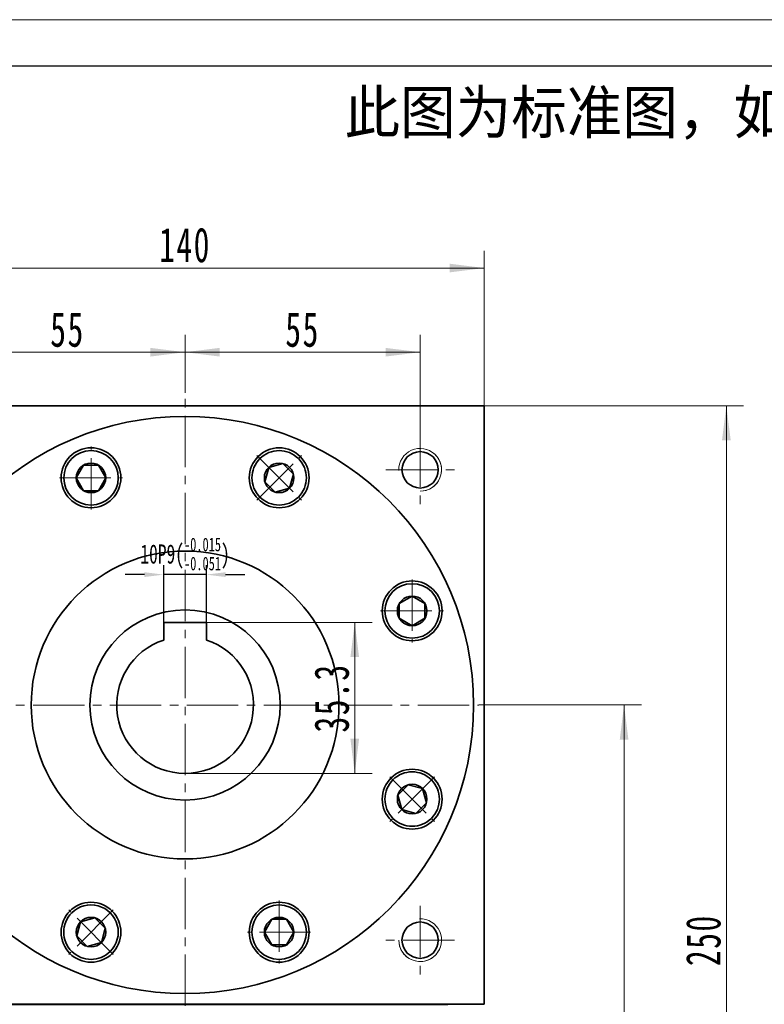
# Model space of a CAD drawing. Header units: millimetres. Extents: x 2117 to 3037, y 131 to 778.
# Tile 6 of 7: x 2649 to 2823, y 548 to 778. Entities that reach past the tile are written whole.
import ezdxf

# ---------------------------------------------------------------- set-up
doc = ezdxf.new("R2010")
doc.units = ezdxf.units.MM
doc.set_wipeout_variables(frame=1)
doc.header["$PDSIZE"] = -5
doc.linetypes.add('点画线', pattern=[18, 12, -2, 2, -2])
doc.layers.get('0').update_dxf_attribs({"lineweight": 35})
doc.layers.add('6文字层', color=3, linetype='Continuous')
for name, color, linetype, lineweight in [('中心线层', 1, '点画线', 18), ('图框_外框线', 7, 'Continuous', 18), ('尺寸线层', 3, 'Continuous', 18), ('粗实线', 7, 'Continuous', 50), ('粗实线层', 7, 'Continuous', 35)]:
    doc.layers.add(name, color=color, linetype=linetype, lineweight=lineweight)
doc.styles.add('标准', font='txt', dxfattribs={"width": 0.667})
doc.dimstyles.new('a4-1-1.5', dxfattribs={"dimtxt": 4.5, "dimasz": 4.5, "dimexe": 2.25, "dimexo": 0, "dimgap": 0.75, "dimtad": 1, "dimdec": 3, "dimdsep": 46, "dimtxsty": '标准', "dimblk": '_CAXARROW', "dimcen": 0, "dimdle": 9, "dimazin": 2, "dimtfac": 0.707107, "dimtdec": 3, "dimtix": 1, "dimtmove": 2, "dimatfit": 3, "dimfxl": 0, "dimfrac": 2, "dimtolj": 1, "dimarcsym": 0})

# ---------------------------------------------------------------- blocks, each defined once
blk = doc.blocks.new('*X12')
at = {"layer": '尺寸线层', "linetype": 'Continuous'}
for points in [[(2617.78, 720.23), (2625.88, 721.25), (2625.88, 719.22)], [(2757.78, 720.23), (2749.68, 721.25), (2749.68, 719.22)]]:
    blk.add_hatch(color=0, dxfattribs=at).paths.add_polyline_path(points, flags=0)
at = {"layer": '尺寸线层', "color": 0, "linetype": 'Continuous'}
for p, q in [((2617.78, 688.04), (2617.78, 724.28)), ((2757.78, 688.04), (2757.78, 724.28)), ((2617.78, 720.23), (2757.78, 720.23))]:
    blk.add_line(p, q, dxfattribs=at)
at = {"layer": '尺寸线层', "color": 0, "insert": (2687.78, 725.59), "char_height": 8.1, "width": 21.529, "attachment_point": 5, "line_spacing_factor": 1.15057, "style": '标准'}
blk.add_mtext('\\T1.1;140', dxfattribs=at)
blk = doc.blocks.new('_CAXARROW')
blk.add_hatch(color=0).paths.add_polyline_path([(0, 0), (-1, 0.125), (-1, -0.125)], flags=0)
blk = doc.blocks.new('*X13')
at = {"layer": '尺寸线层', "linetype": 'Continuous'}
for points in [[(2632.78, 700.55), (2640.88, 699.53), (2640.88, 701.56)], [(2687.78, 700.55), (2679.68, 699.53), (2679.68, 701.56)]]:
    blk.add_hatch(color=0, dxfattribs=at).paths.add_polyline_path(points, flags=0)
at = {"layer": '尺寸线层', "color": 0, "linetype": 'Continuous'}
for p, q in [((2632.78, 681.04), (2632.78, 704.6)), ((2687.78, 691.04), (2687.78, 704.6)), ((2687.78, 700.55), (2632.78, 700.55))]:
    blk.add_line(p, q, dxfattribs=at)
at = {"layer": '尺寸线层', "color": 0, "insert": (2660.28, 705.81), "char_height": 8.1, "width": 16.2, "attachment_point": 5, "line_spacing_factor": 1.15057, "style": '标准'}
blk.add_mtext('\\T1.1;55', dxfattribs=at)
blk = doc.blocks.new('*X14')
at = {"layer": '尺寸线层', "linetype": 'Continuous'}
for points in [[(2687.78, 700.55), (2695.88, 701.56), (2695.88, 699.53)], [(2742.78, 700.55), (2734.68, 701.56), (2734.68, 699.53)]]:
    blk.add_hatch(color=0, dxfattribs=at).paths.add_polyline_path(points, flags=0)
at = {"layer": '尺寸线层', "color": 0, "linetype": 'Continuous'}
for p, q in [((2687.78, 691.04), (2687.78, 704.6)), ((2742.78, 681.04), (2742.78, 704.6)), ((2687.78, 700.55), (2742.78, 700.55))]:
    blk.add_line(p, q, dxfattribs=at)
at = {"layer": '尺寸线层', "color": 0, "insert": (2715.28, 705.81), "char_height": 8.1, "width": 16.2, "attachment_point": 5, "line_spacing_factor": 1.15057, "style": '标准'}
blk.add_mtext('\\T1.1;55', dxfattribs=at)
blk = doc.blocks.new('*X18')
at = {"layer": '尺寸线层', "linetype": 'Continuous'}
for points in [[(2790.49, 618.04), (2791.51, 609.94), (2789.48, 609.94)], [(2790.49, 438.04), (2791.51, 446.14), (2789.48, 446.14)]]:
    blk.add_hatch(color=0, dxfattribs=at).paths.add_polyline_path(points, flags=0)
at = {"layer": '尺寸线层', "color": 0, "linetype": 'Continuous'}
for p, q in [((2756.53, 618.04), (2794.54, 618.04)), ((2790.49, 618.04), (2790.49, 438.04)), ((2701.78, 438.04), (2794.54, 438.04))]:
    blk.add_line(p, q, dxfattribs=at)
at = {"layer": '尺寸线层', "color": 0, "insert": (2785.14, 528.04), "char_height": 8.1, "width": 21.529, "attachment_point": 5, "rotation": 90, "line_spacing_factor": 1.15057, "style": '标准'}
blk.add_mtext('\\T1.1;180', dxfattribs=at)
blk = doc.blocks.new('*X19')
at = {"layer": '尺寸线层', "linetype": 'Continuous'}
for points in [[(2814.42, 688.04), (2813.41, 679.94), (2815.44, 679.94)], [(2814.42, 438.04), (2813.41, 446.14), (2815.44, 446.14)]]:
    blk.add_hatch(color=0, dxfattribs=at).paths.add_polyline_path(points, flags=0)
at = {"layer": '尺寸线层', "color": 0, "linetype": 'Continuous'}
for p, q in [((2757.78, 688.04), (2818.47, 688.04)), ((2814.42, 438.04), (2814.42, 688.04)), ((2701.79, 438.04), (2818.47, 438.04))]:
    blk.add_line(p, q, dxfattribs=at)
at = {"layer": '尺寸线层', "color": 0, "insert": (2809.07, 563.04), "char_height": 8.1, "width": 21.8795, "attachment_point": 5, "rotation": 90, "line_spacing_factor": 1.15057, "style": '标准'}
blk.add_mtext('\\T1.1;250', dxfattribs=at)
blk = doc.blocks.new('*X20')
at = {"layer": '中心线层', "linetype": '点画线', "lineweight": 18}
for p, q in [((0, -7.37), (0, 7.37)), ((-7.37, 0), (7.37, 0))]:
    blk.add_line(p, q, dxfattribs=at)
at = {"layer": '粗实线层'}
for p, q in [((-3.46, 0), (-1.73, 3)), ((-1.73, 3), (1.73, 3)), ((3.46, 0), (1.73, 3)), ((3.46, 0), (1.73, 3)), ((-3.46, 0), (-1.73, -3)), ((3.46, 0), (1.73, -3)), ((-1.73, -3), (1.73, -3))]:
    blk.add_line(p, q, dxfattribs=at)
blk.add_circle((0, 0), 3.46, dxfattribs=at)
for start, end in [(0, 180), (180, 360)]:
    blk.add_arc((0, 0), 6.37, start, end, dxfattribs=at)
blk = doc.blocks.new('*X21')
at = {"layer": '尺寸线层', "linetype": 'Continuous'}
for points in [[(2727.48, 637.34), (2728.49, 629.24), (2726.46, 629.24)], [(2727.48, 602.04), (2728.49, 610.14), (2726.46, 610.14)]]:
    blk.add_hatch(color=0, dxfattribs=at).paths.add_polyline_path(points, flags=0)
at = {"layer": '尺寸线层', "color": 0, "linetype": 'Continuous'}
for p, q in [((2692.78, 637.34), (2731.53, 637.34)), ((2727.48, 637.34), (2727.48, 602.04)), ((2687.78, 602.04), (2731.53, 602.04))]:
    blk.add_line(p, q, dxfattribs=at)
at = {"layer": '尺寸线层', "color": 0, "insert": (2722.12, 619.69), "char_height": 8.1, "width": 29.344, "attachment_point": 5, "rotation": 90, "line_spacing_factor": 1.15057, "style": '标准'}
blk.add_mtext('\\T1.1;35.3', dxfattribs=at)
blk = doc.blocks.new('*X22')
at = {"layer": 'Defpoints', "color": 0}
for p in [(2682.78, 648.53), (2682.78, 637.34), (2692.78, 637.34)]:
    blk.add_point(p, dxfattribs=at)
at = {"layer": '尺寸线层', "color": 0, "lineweight": -2}
for p, q in [((2682.78, 637.34), (2682.78, 650.78)), ((2692.78, 637.34), (2692.78, 650.78)), ((2678.28, 648.53), (2673.78, 648.53)), ((2692.78, 648.53), (2682.78, 648.53)), ((2697.28, 648.53), (2701.78, 648.53))]:
    blk.add_line(p, q, dxfattribs=at)
at = {"layer": '尺寸线层', "color": 0, "lineweight": -2, "xscale": 4.5, "yscale": 4.5, "zscale": 4.5}
blk.add_blockref('_CAXARROW', (2682.78, 648.53), dxfattribs=at)
at = {"layer": '尺寸线层', "color": 0, "lineweight": -2, "xscale": 4.5, "yscale": 4.5, "zscale": 4.5, "rotation": 180}
blk.add_blockref('_CAXARROW', (2692.78, 648.53), dxfattribs=at)
at = {"layer": '尺寸线层', "color": 0, "insert": (2687.78, 653.36), "char_height": 4.5, "attachment_point": 5, "style": '标准'}
blk.add_mtext('{\\A1;\\A1;10P9({\\H0.707107x;\\S-0.015^ -0.051;})}', dxfattribs=at)
blk = doc.blocks.new('提示字样')
at = {"layer": '6文字层', "insert": (1.21, 11.52), "char_height": 10, "width": 317.6795, "attachment_point": 1}
blk.add_mtext('{\\C1;此图为标准图，如需改动尺寸请联系销售经理。}', dxfattribs=at)

msp = doc.modelspace()

# ---------------------------------------------------------------- linework, layer by layer
at = {"color": 7, "linetype": 'Continuous', "lineweight": 0}
for centre, start, end in [((2742.785, 673.0386), 270, 105), ((2742.785, 563.0386), 180, 15)]:
    msp.add_arc(centre, 5, start, end, dxfattribs=at)
at = {"layer": '中心线层'}
for p, q in [((2687.785, 439.6491), (2687.785, 691.0386)), ((2742.785, 681.0386), (2742.785, 665.0386)), ((2734.785, 673.0386), (2750.785, 673.0386)), ((2616.219, 618.0386), (2756.535, 618.0386)), ((2742.785, 571.0386), (2742.785, 555.0386)), ((2750.785, 563.0386), (2734.785, 563.0386))]:
    msp.add_line(p, q, dxfattribs=at)
at = {"layer": '粗实线', "color": 0, "lineweight": 40}
msp.add_line((2620.653, 548.0386), (2749.285, 548.0386), dxfattribs=at)
at = {"layer": '粗实线层'}
for p, q in [((2617.785, 688.0386), (2757.785, 688.0386)), ((2757.785, 548.0386), (2757.785, 688.0386)), ((2692.785, 637.3386), (2682.785, 637.3386)), ((2682.785, 637.3386), (2682.785, 633.2373)), ((2692.785, 637.3386), (2692.785, 633.2373))]:
    msp.add_line(p, q, dxfattribs=at)
msp.add_lwpolyline([(2757.785, 548.0386), (2617.785, 548.0386)], dxfattribs=at)
for centre, radius in [((2665.7717, 671.1835), 7), ((2709.7983, 671.1835), 7), ((2742.785, 673.0386), 4.25), ((2687.785, 618.0386), 36), ((2740.9298, 640.0519), 7), ((2687.785, 618.0386), 22.25), ((2740.9298, 596.0253), 7), ((2665.7717, 564.8938), 7), ((2709.7983, 564.8938), 7), ((2742.785, 563.0386), 4.25)]:
    msp.add_circle(centre, radius, dxfattribs=at)
at = {"layer": '粗实线层', "lineweight": 18}
for centre, start, end in [((2742.785, 673.0386), 270, 181.923165), ((2742.785, 563.0386), 180, 91.923165)]:
    msp.add_arc(centre, 5, start, end, dxfattribs=at)
at = {"layer": '粗实线层'}
msp.add_arc((2687.785, 618.0386), 16, 108.209957, 71.790043, dxfattribs=at)

# ---------------------------------------------------------------- block references
msp.add_blockref('提示字样', (2723.8843, 750.1588), dxfattribs=at)

# ---------------------------------------------------------------- dimensions: what is measured, and where the dimension line sits
at = {"layer": '尺寸线层'}
for base, p1, p2, picture, middle in [((2757.785, 720.2346), (2617.785, 688.0386), (2757.785, 688.0386), '*X12', (2687.785, 725.5908)), ((2632.785, 700.5454), (2687.785, 691.0386), (2632.785, 681.0386), '*X13', (2660.285, 705.814)), ((2742.785, 700.5454), (2687.785, 691.0386), (2742.785, 681.0386), '*X14', (2715.285, 705.814))]:
    dim = msp.add_linear_dim(base=base, p1=p1, p2=p2, dimstyle='a4-1-1.5', override={"dimsah": 1, "dimtfill": 1, "dimtzin": 8}, dxfattribs=at)
    dim.commit()
    dim.dimension.update_dxf_attribs({"geometry": picture, "text_midpoint": middle})
for base, p1, p2, angle, picture, middle in [((2814.4236, 688.0386), (2701.792, 438.0386), (2757.785, 688.0386), 90, '*X19', (2809.0674, 563.0386)), ((2727.4773, 602.0386), (2692.785, 637.3386), (2687.785, 602.0386), 270, '*X21', (2722.1211, 619.6886)), ((2790.4946, 438.0386), (2756.535, 618.0386), (2701.785, 438.0386), 270, '*X18', (2785.1384, 528.0386))]:
    dim = msp.add_linear_dim(base=base, p1=p1, p2=p2, angle=angle, dimstyle='a4-1-1.5', override={"dimsah": 1, "dimtfill": 1, "dimtzin": 8}, dxfattribs=at)
    dim.commit()
    dim.dimension.update_dxf_attribs({"geometry": picture, "text_midpoint": middle})
dim = msp.add_linear_dim(base=(2682.785, 648.5269), p1=(2692.785, 637.3386), p2=(2682.785, 637.3386), text='{\\A1;\\A1;10P9({\\H0.707107x;\\S-0.015^ -0.051;})}', dimstyle='a4-1-1.5', override={"dimsah": 1, "dimtp": -0.015, "dimtm": 0.051, "dimtdec": 3, "dimtfill": 1, "dimtolj": 0, "dimtzin": 8}, dxfattribs=at)
dim.commit()
dim.dimension.update_dxf_attribs({"geometry": '*X22', "text_midpoint": (2687.785, 653.3599)})

# ---------------------------------------------------------------- next in the draw order: wipeouts: each hides what was drawn before it
msp.add_wipeout([(2672.1457, 671.1617), (2672.1456, 671.1955), (2672.1453, 671.2293), (2672.1449, 671.2631), (2672.1442, 671.2969), (2672.1434, 671.3307), (2672.1424, 671.3645), (2672.1413, 671.3983), (2672.1399, 671.4321), (2672.1384, 671.4659), (2672.1367, 671.4997), (2672.1348, 671.5334), (2672.1327, 671.5672), (2672.1305, 671.6009), (2672.1281, 671.6347), (2672.1255, 671.6684), (2672.1227, 671.7021), (2672.1197, 671.7358), (2672.1166, 671.7694), (2672.1133, 671.8031), (2672.1098, 671.8367), (2672.1061, 671.8703), (2672.1022, 671.9039), (2672.0982, 671.9375), (2672.094, 671.971), (2672.0896, 672.0046), (2672.085, 672.0381), (2672.0803, 672.0716), (2672.0754, 672.105), (2672.0703, 672.1384), (2672.065, 672.1718), (2672.065, 672.1718), (2672.0105, 672.4663), (2671.9423, 672.7578), (2671.8604, 673.0458), (2671.7651, 673.3297), (2671.6565, 673.6087), (2671.5349, 673.8824), (2671.4006, 674.15), (2671.2538, 674.411), (2671.0949, 674.6648), (2670.9243, 674.9108), (2670.7423, 675.1486), (2670.5493, 675.3775), (2670.3458, 675.5971), (2670.1321, 675.8069), (2669.9088, 676.0064), (2669.6764, 676.1952), (2669.4354, 676.3729), (2669.1863, 676.539), (2668.9296, 676.6932), (2668.666, 676.8352), (2668.396, 676.9646), (2668.1201, 677.0812), (2667.8392, 677.1846), (2667.5536, 677.2748), (2667.2642, 677.3514), (2666.9714, 677.4143), (2666.6761, 677.4634), (2666.3787, 677.4985), (2666.08, 677.5197), (2665.7807, 677.5267), (2665.7807, 677.5267), (2665.4813, 677.5197), (2665.1826, 677.4985), (2664.8853, 677.4634), (2664.5899, 677.4143), (2664.2972, 677.3514), (2664.0077, 677.2748), (2663.7222, 677.1846), (2663.4412, 677.0812), (2663.1654, 676.9646), (2662.8954, 676.8352), (2662.6317, 676.6932), (2662.3751, 676.539), (2662.1259, 676.3729), (2661.8849, 676.1952), (2661.6525, 676.0064), (2661.4292, 675.8069), (2661.2156, 675.5971), (2661.012, 675.3775), (2660.819, 675.1486), (2660.637, 674.9108), (2660.4664, 674.6648), (2660.3075, 674.411), (2660.1608, 674.15), (2660.0264, 673.8824), (2659.9048, 673.6087), (2659.7963, 673.3297), (2659.7009, 673.0458), (2659.619, 672.7578), (2659.5508, 672.4663), (2659.4963, 672.1718), (2659.4963, 672.1718), (2659.4911, 672.1384), (2659.486, 672.105), (2659.481, 672.0716), (2659.4763, 672.0381), (2659.4717, 672.0046), (2659.4673, 671.971), (2659.4631, 671.9375), (2659.4591, 671.9039), (2659.4552, 671.8703), (2659.4516, 671.8367), (2659.4481, 671.8031), (2659.4447, 671.7694), (2659.4416, 671.7358), (2659.4386, 671.7021), (2659.4359, 671.6684), (2659.4333, 671.6347), (2659.4308, 671.6009), (2659.4286, 671.5672), (2659.4265, 671.5334), (2659.4246, 671.4997), (2659.4229, 671.4659), (2659.4214, 671.4321), (2659.4201, 671.3983), (2659.4189, 671.3645), (2659.4179, 671.3307), (2659.4171, 671.2969), (2659.4165, 671.2631), (2659.416, 671.2293), (2659.4158, 671.1955), (2659.4157, 671.1617), (2659.4157, 671.1617), (2659.4244, 670.8286), (2659.4505, 670.4964), (2659.494, 670.166), (2659.5548, 669.8383), (2659.6325, 669.5143), (2659.7272, 669.1948), (2659.8384, 668.8807), (2659.9659, 668.5728), (2660.1094, 668.272), (2660.2684, 667.9792), (2660.4425, 667.6951), (2660.6313, 667.4204), (2660.8341, 667.1561), (2661.0505, 666.9027), (2661.2799, 666.661), (2661.5216, 666.4316), (2661.775, 666.2152), (2662.0394, 666.0123), (2662.314, 665.8236), (2662.5982, 665.6494), (2662.891, 665.4904), (2663.1918, 665.347), (2663.4997, 665.2195), (2663.8138, 665.1082), (2664.1333, 665.0136), (2664.4573, 664.9358), (2664.785, 664.8751), (2665.1153, 664.8316), (2665.4475, 664.8054), (2665.7807, 664.7967), (2665.7807, 664.7967), (2666.1138, 664.8054), (2666.446, 664.8316), (2666.7764, 664.8751), (2667.104, 664.9358), (2667.428, 665.0136), (2667.7476, 665.1082), (2668.0617, 665.2195), (2668.3695, 665.347), (2668.6703, 665.4904), (2668.9632, 665.6494), (2669.2473, 665.8236), (2669.5219, 666.0123), (2669.7863, 666.2152), (2670.0397, 666.4316), (2670.2814, 666.661), (2670.5108, 666.9027), (2670.7272, 667.1561), (2670.9301, 667.4204), (2671.1188, 667.6951), (2671.2929, 667.9792), (2671.4519, 668.272), (2671.5954, 668.5728), (2671.7229, 668.8807), (2671.8341, 669.1948), (2671.9288, 669.5143), (2672.0066, 669.8383), (2672.0673, 670.166), (2672.1108, 670.4964), (2672.1369, 670.8286)]).dxf.layer = '粗实线层'

# ---------------------------------------------------------------- next in the draw order: linework, layer by layer
at = {"layer": '粗实线层'}
msp.add_circle((2687.785, 618.0386), 67.5, dxfattribs=at)

# ---------------------------------------------------------------- next in the draw order: block references
msp.add_blockref('*X20', (2665.7807, 671.1617), dxfattribs=at)

# ---------------------------------------------------------------- next in the draw order: wipeouts: each hides what was drawn before it
for points in [[(2714.29, 666.661), (2714.3138, 666.6849), (2714.3376, 666.709), (2714.3612, 666.7333), (2714.3846, 666.7576), (2714.4079, 666.7821), (2714.4311, 666.8067), (2714.4542, 666.8314), (2714.4772, 666.8563), (2714.5, 666.8812), (2714.5226, 666.9063), (2714.5452, 666.9315), (2714.5676, 666.9568), (2714.5899, 666.9823), (2714.612, 667.0078), (2714.634, 667.0335), (2714.6559, 667.0593), (2714.6776, 667.0852), (2714.6992, 667.1113), (2714.7206, 667.1374), (2714.7419, 667.1637), (2714.7631, 667.19), (2714.7841, 667.2165), (2714.805, 667.2431), (2714.8258, 667.2698), (2714.8464, 667.2966), (2714.8668, 667.3235), (2714.8871, 667.3506), (2714.9073, 667.3777), (2714.9274, 667.4049), (2714.9472, 667.4323), (2714.9472, 667.4323), (2715.1169, 667.679), (2715.2748, 667.9334), (2715.4206, 668.195), (2715.5539, 668.4631), (2715.6744, 668.7372), (2715.7819, 669.0166), (2715.8762, 669.3008), (2715.9569, 669.5892), (2716.0241, 669.881), (2716.0774, 670.1756), (2716.1168, 670.4724), (2716.1422, 670.7708), (2716.1536, 671.07), (2716.1509, 671.3694), (2716.1341, 671.6684), (2716.1032, 671.9662), (2716.0584, 672.2623), (2715.9997, 672.5559), (2715.9272, 672.8464), (2715.8412, 673.1332), (2715.7418, 673.4157), (2715.6292, 673.6931), (2715.5037, 673.965), (2715.3655, 674.2306), (2715.215, 674.4895), (2715.0525, 674.741), (2714.8784, 674.9845), (2714.693, 675.2196), (2714.4967, 675.4458), (2714.29, 675.6624), (2714.29, 675.6624), (2714.0733, 675.8691), (2713.8472, 676.0654), (2713.6121, 676.2508), (2713.3685, 676.425), (2713.117, 676.5875), (2712.8582, 676.738), (2712.5925, 676.8761), (2712.3207, 677.0017), (2712.0432, 677.1142), (2711.7608, 677.2137), (2711.474, 677.2997), (2711.1835, 677.3721), (2710.8898, 677.4308), (2710.5938, 677.4756), (2710.2959, 677.5065), (2709.997, 677.5233), (2709.6976, 677.526), (2709.3984, 677.5147), (2709.1, 677.4893), (2708.8032, 677.4498), (2708.5085, 677.3965), (2708.2167, 677.3294), (2707.9284, 677.2486), (2707.6442, 677.1544), (2707.3647, 677.0468), (2707.0906, 676.9263), (2706.8225, 676.793), (2706.561, 676.6473), (2706.3066, 676.4894), (2706.0598, 676.3197), (2706.0598, 676.3197), (2706.0325, 676.2998), (2706.0053, 676.2798), (2705.9781, 676.2596), (2705.9511, 676.2393), (2705.9242, 676.2188), (2705.8974, 676.1982), (2705.8707, 676.1774), (2705.8441, 676.1566), (2705.8176, 676.1355), (2705.7912, 676.1144), (2705.765, 676.093), (2705.7388, 676.0716), (2705.7128, 676.05), (2705.6869, 676.0283), (2705.6611, 676.0064), (2705.6354, 675.9844), (2705.6098, 675.9623), (2705.5844, 675.94), (2705.5591, 675.9176), (2705.5339, 675.8951), (2705.5088, 675.8724), (2705.4838, 675.8496), (2705.459, 675.8267), (2705.4342, 675.8036), (2705.4097, 675.7804), (2705.3852, 675.757), (2705.3608, 675.7336), (2705.3366, 675.71), (2705.3125, 675.6863), (2705.2885, 675.6624), (2705.2885, 675.6624), (2705.0591, 675.4207), (2704.8427, 675.1673), (2704.6399, 674.9029), (2704.4511, 674.6283), (2704.277, 674.3442), (2704.118, 674.0513), (2703.9745, 673.7506), (2703.847, 673.4427), (2703.7358, 673.1286), (2703.6411, 672.8091), (2703.5633, 672.4851), (2703.5026, 672.1574), (2703.4591, 671.827), (2703.433, 671.4948), (2703.4243, 671.1617), (2703.433, 670.8286), (2703.4591, 670.4964), (2703.5026, 670.166), (2703.5633, 669.8383), (2703.6411, 669.5143), (2703.7358, 669.1948), (2703.847, 668.8807), (2703.9745, 668.5728), (2704.118, 668.272), (2704.277, 667.9792), (2704.4511, 667.6951), (2704.6399, 667.4204), (2704.8427, 667.1561), (2705.0591, 666.9027), (2705.2885, 666.661), (2705.2885, 666.661), (2705.5302, 666.4316), (2705.7836, 666.2152), (2706.048, 666.0123), (2706.3226, 665.8236), (2706.6068, 665.6494), (2706.8996, 665.4904), (2707.2004, 665.347), (2707.5082, 665.2195), (2707.8224, 665.1082), (2708.1419, 665.0136), (2708.4659, 664.9358), (2708.7936, 664.8751), (2709.1239, 664.8316), (2709.4561, 664.8054), (2709.7893, 664.7967), (2710.1224, 664.8054), (2710.4546, 664.8316), (2710.785, 664.8751), (2711.1126, 664.9358), (2711.4366, 665.0136), (2711.7562, 665.1082), (2712.0703, 665.2195), (2712.3781, 665.347), (2712.6789, 665.4904), (2712.9718, 665.6494), (2713.2559, 665.8236), (2713.5305, 666.0123), (2713.7949, 666.2152), (2714.0483, 666.4316)], [(2740.908, 633.6779), (2740.9418, 633.678), (2740.9757, 633.6783), (2741.0095, 633.6787), (2741.0433, 633.6794), (2741.0771, 633.6802), (2741.1109, 633.6812), (2741.1447, 633.6823), (2741.1785, 633.6837), (2741.2123, 633.6852), (2741.246, 633.6869), (2741.2798, 633.6888), (2741.3135, 633.6908), (2741.3473, 633.6931), (2741.381, 633.6955), (2741.4147, 633.6981), (2741.4484, 633.7009), (2741.4821, 633.7039), (2741.5158, 633.707), (2741.5494, 633.7103), (2741.5831, 633.7138), (2741.6167, 633.7175), (2741.6503, 633.7213), (2741.6838, 633.7254), (2741.7174, 633.7296), (2741.7509, 633.734), (2741.7844, 633.7385), (2741.8179, 633.7433), (2741.8514, 633.7482), (2741.8848, 633.7533), (2741.9182, 633.7586), (2741.9182, 633.7586), (2742.2126, 633.813), (2742.5042, 633.8813), (2742.7922, 633.9632), (2743.076, 634.0585), (2743.3551, 634.1671), (2743.6287, 634.2887), (2743.8963, 634.423), (2744.1573, 634.5698), (2744.4111, 634.7286), (2744.6572, 634.8993), (2744.8949, 635.0813), (2745.1239, 635.2743), (2745.3435, 635.4778), (2745.5533, 635.6915), (2745.7528, 635.9147), (2745.9416, 636.1472), (2746.1192, 636.3882), (2746.2853, 636.6373), (2746.4395, 636.894), (2746.5815, 637.1576), (2746.7109, 637.4276), (2746.8275, 637.7034), (2746.931, 637.9844), (2747.0211, 638.2699), (2747.0977, 638.5594), (2747.1607, 638.8522), (2747.2097, 639.1475), (2747.2449, 639.4449), (2747.266, 639.7436), (2747.273, 640.0429), (2747.273, 640.0429), (2747.266, 640.3423), (2747.2449, 640.6409), (2747.2097, 640.9383), (2747.1607, 641.2337), (2747.0977, 641.5264), (2747.0211, 641.8159), (2746.931, 642.1014), (2746.8275, 642.3824), (2746.7109, 642.6582), (2746.5815, 642.9282), (2746.4395, 643.1919), (2746.2853, 643.4485), (2746.1192, 643.6976), (2745.9416, 643.9387), (2745.7528, 644.1711), (2745.5533, 644.3944), (2745.3435, 644.608), (2745.1239, 644.8116), (2744.8949, 645.0046), (2744.6572, 645.1866), (2744.4111, 645.3572), (2744.1573, 645.5161), (2743.8963, 645.6628), (2743.6287, 645.7972), (2743.3551, 645.9187), (2743.076, 646.0273), (2742.7922, 646.1227), (2742.5042, 646.2045), (2742.2126, 646.2728), (2741.9182, 646.3272), (2741.9182, 646.3272), (2741.8848, 646.3325), (2741.8514, 646.3376), (2741.8179, 646.3426), (2741.7844, 646.3473), (2741.7509, 646.3519), (2741.7174, 646.3563), (2741.6838, 646.3605), (2741.6503, 646.3645), (2741.6167, 646.3683), (2741.5831, 646.372), (2741.5494, 646.3755), (2741.5158, 646.3788), (2741.4821, 646.382), (2741.4484, 646.3849), (2741.4147, 646.3877), (2741.381, 646.3903), (2741.3473, 646.3927), (2741.3135, 646.395), (2741.2798, 646.3971), (2741.246, 646.3989), (2741.2123, 646.4006), (2741.1785, 646.4022), (2741.1447, 646.4035), (2741.1109, 646.4047), (2741.0771, 646.4057), (2741.0433, 646.4065), (2741.0095, 646.4071), (2740.9757, 646.4076), (2740.9418, 646.4078), (2740.908, 646.4079), (2740.908, 646.4079), (2740.5749, 646.3992), (2740.2427, 646.373), (2739.9123, 646.3296), (2739.5847, 646.2688), (2739.2607, 646.191), (2738.9411, 646.0964), (2738.627, 645.9852), (2738.3192, 645.8576), (2738.0184, 645.7142), (2737.7255, 645.5552), (2737.4414, 645.3811), (2737.1668, 645.1923), (2736.9024, 644.9895), (2736.649, 644.773), (2736.4073, 644.5437), (2736.1779, 644.3019), (2735.9615, 644.0485), (2735.7586, 643.7842), (2735.5699, 643.5095), (2735.3958, 643.2254), (2735.2368, 642.9326), (2735.0933, 642.6318), (2734.9658, 642.3239), (2734.8546, 642.0098), (2734.7599, 641.6903), (2734.6821, 641.3663), (2734.6214, 641.0386), (2734.5779, 640.7082), (2734.5518, 640.376), (2734.543, 640.0429), (2734.543, 640.0429), (2734.5518, 639.7098), (2734.5779, 639.3776), (2734.6214, 639.0472), (2734.6821, 638.7196), (2734.7599, 638.3955), (2734.8546, 638.076), (2734.9658, 637.7619), (2735.0933, 637.454), (2735.2368, 637.1533), (2735.3958, 636.8604), (2735.5699, 636.5763), (2735.7586, 636.3017), (2735.9615, 636.0373), (2736.1779, 635.7839), (2736.4073, 635.5422), (2736.649, 635.3128), (2736.9024, 635.0964), (2737.1668, 634.8935), (2737.4414, 634.7048), (2737.7255, 634.5307), (2738.0184, 634.3717), (2738.3192, 634.2282), (2738.627, 634.1007), (2738.9411, 633.9894), (2739.2607, 633.8948), (2739.5847, 633.817), (2739.9123, 633.7563), (2740.2427, 633.7128), (2740.5749, 633.6866)], [(2736.4073, 591.5336), (2736.4313, 591.5097), (2736.4554, 591.486), (2736.4796, 591.4624), (2736.504, 591.439), (2736.5284, 591.4156), (2736.553, 591.3924), (2736.5777, 591.3694), (2736.6026, 591.3464), (2736.6276, 591.3236), (2736.6526, 591.3009), (2736.6778, 591.2784), (2736.7032, 591.256), (2736.7286, 591.2337), (2736.7542, 591.2116), (2736.7799, 591.1896), (2736.8057, 591.1677), (2736.8316, 591.146), (2736.8576, 591.1244), (2736.8837, 591.103), (2736.91, 591.0817), (2736.9364, 591.0605), (2736.9628, 591.0395), (2736.9894, 591.0186), (2737.0161, 590.9978), (2737.0429, 590.9772), (2737.0699, 590.9568), (2737.0969, 590.9364), (2737.124, 590.9163), (2737.1513, 590.8962), (2737.1786, 590.8763), (2737.1786, 590.8763), (2737.4253, 590.7067), (2737.6797, 590.5488), (2737.9413, 590.403), (2738.2094, 590.2697), (2738.4835, 590.1492), (2738.763, 590.0417), (2739.0472, 589.9474), (2739.3355, 589.8666), (2739.6273, 589.7995), (2739.922, 589.7462), (2740.2188, 589.7068), (2740.5171, 589.6813), (2740.8163, 589.67), (2741.1158, 589.6727), (2741.4147, 589.6895), (2741.7126, 589.7204), (2742.0086, 589.7652), (2742.3022, 589.8239), (2742.5928, 589.8963), (2742.8796, 589.9824), (2743.162, 590.0818), (2743.4395, 590.1944), (2743.7113, 590.3199), (2743.977, 590.458), (2744.2358, 590.6085), (2744.4873, 590.7711), (2744.7309, 590.9452), (2744.966, 591.1306), (2745.1921, 591.3269), (2745.4088, 591.5336), (2745.4088, 591.5336), (2745.6155, 591.7502), (2745.8117, 591.9764), (2745.9971, 592.2115), (2746.1713, 592.455), (2746.3338, 592.7065), (2746.4843, 592.9654), (2746.6225, 593.231), (2746.748, 593.5029), (2746.8606, 593.7804), (2746.96, 594.0628), (2747.046, 594.3496), (2747.1185, 594.6401), (2747.1772, 594.9338), (2747.222, 595.2298), (2747.2528, 595.5276), (2747.2696, 595.8266), (2747.2724, 596.126), (2747.261, 596.4252), (2747.2356, 596.7236), (2747.1962, 597.0204), (2747.1429, 597.315), (2747.0757, 597.6068), (2746.9949, 597.8952), (2746.9007, 598.1794), (2746.7932, 598.4588), (2746.6726, 598.7329), (2746.5394, 599.0011), (2746.3936, 599.2626), (2746.2357, 599.517), (2746.066, 599.7637), (2746.066, 599.7637), (2746.0461, 599.7911), (2746.0261, 599.8183), (2746.0059, 599.8455), (2745.9856, 599.8725), (2745.9651, 599.8994), (2745.9445, 599.9262), (2745.9238, 599.9529), (2745.9029, 599.9795), (2745.8819, 600.006), (2745.8607, 600.0324), (2745.8394, 600.0586), (2745.8179, 600.0848), (2745.7964, 600.1108), (2745.7746, 600.1367), (2745.7528, 600.1625), (2745.7308, 600.1882), (2745.7086, 600.2137), (2745.6864, 600.2392), (2745.664, 600.2645), (2745.6414, 600.2897), (2745.6187, 600.3148), (2745.5959, 600.3398), (2745.573, 600.3646), (2745.5499, 600.3893), (2745.5267, 600.4139), (2745.5034, 600.4384), (2745.4799, 600.4628), (2745.4563, 600.487), (2745.4326, 600.5111), (2745.4088, 600.5351), (2745.4088, 600.5351), (2745.1671, 600.7644), (2744.9137, 600.9809), (2744.6493, 601.1837), (2744.3747, 601.3725), (2744.0905, 601.5466), (2743.7977, 601.7056), (2743.4969, 601.849), (2743.189, 601.9766), (2742.8749, 602.0878), (2742.5554, 602.1824), (2742.2314, 602.2602), (2741.9037, 602.321), (2741.5734, 602.3645), (2741.2412, 602.3906), (2740.908, 602.3993), (2740.5749, 602.3906), (2740.2427, 602.3645), (2739.9123, 602.321), (2739.5847, 602.2602), (2739.2607, 602.1824), (2738.9411, 602.0878), (2738.627, 601.9766), (2738.3192, 601.849), (2738.0184, 601.7056), (2737.7255, 601.5466), (2737.4414, 601.3725), (2737.1668, 601.1837), (2736.9024, 600.9809), (2736.649, 600.7644), (2736.4073, 600.5351), (2736.4073, 600.5351), (2736.1779, 600.2933), (2735.9615, 600.0399), (2735.7586, 599.7756), (2735.5699, 599.501), (2735.3958, 599.2168), (2735.2368, 598.924), (2735.0933, 598.6232), (2734.9658, 598.3153), (2734.8546, 598.0012), (2734.7599, 597.6817), (2734.6821, 597.3577), (2734.6214, 597.03), (2734.5779, 596.6996), (2734.5518, 596.3674), (2734.543, 596.0343), (2734.5518, 595.7012), (2734.5779, 595.369), (2734.6214, 595.0386), (2734.6821, 594.711), (2734.7599, 594.3869), (2734.8546, 594.0674), (2734.9658, 593.7533), (2735.0933, 593.4454), (2735.2368, 593.1447), (2735.3958, 592.8518), (2735.5699, 592.5677), (2735.7586, 592.2931), (2735.9615, 592.0287), (2736.1779, 591.7753)], [(2661.2799, 569.4163), (2661.2561, 569.3923), (2661.2324, 569.3682), (2661.2088, 569.344), (2661.1853, 569.3196), (2661.162, 569.2952), (2661.1388, 569.2706), (2661.1157, 569.2458), (2661.0928, 569.221), (2661.07, 569.196), (2661.0473, 569.1709), (2661.0247, 569.1457), (2661.0023, 569.1204), (2660.9801, 569.095), (2660.9579, 569.0694), (2660.9359, 569.0437), (2660.9141, 569.0179), (2660.8923, 568.992), (2660.8708, 568.966), (2660.8493, 568.9398), (2660.828, 568.9136), (2660.8068, 568.8872), (2660.7858, 568.8607), (2660.7649, 568.8341), (2660.7442, 568.8074), (2660.7236, 568.7806), (2660.7031, 568.7537), (2660.6828, 568.7267), (2660.6626, 568.6995), (2660.6426, 568.6723), (2660.6227, 568.645), (2660.6227, 568.645), (2660.453, 568.3983), (2660.2951, 568.1438), (2660.1493, 567.8823), (2660.0161, 567.6142), (2659.8955, 567.3401), (2659.788, 567.0606), (2659.6938, 566.7764), (2659.613, 566.4881), (2659.5458, 566.1963), (2659.4925, 565.9016), (2659.4531, 565.6048), (2659.4277, 565.3064), (2659.4163, 565.0072), (2659.4191, 564.7078), (2659.4359, 564.4089), (2659.4667, 564.111), (2659.5115, 563.815), (2659.5702, 563.5214), (2659.6427, 563.2308), (2659.7287, 562.944), (2659.8281, 562.6616), (2659.9407, 562.3841), (2660.0662, 562.1123), (2660.2044, 561.8466), (2660.3549, 561.5878), (2660.5174, 561.3363), (2660.6915, 561.0927), (2660.877, 560.8576), (2661.0732, 560.6315), (2661.2799, 560.4148), (2661.2799, 560.4148), (2661.4966, 560.2081), (2661.7227, 560.0119), (2661.9578, 559.8264), (2662.2014, 559.6523), (2662.4529, 559.4898), (2662.7117, 559.3393), (2662.9774, 559.2011), (2663.2492, 559.0756), (2663.5267, 558.963), (2663.8091, 558.8636), (2664.0959, 558.7776), (2664.3865, 558.7051), (2664.6801, 558.6464), (2664.9761, 558.6016), (2665.274, 558.5707), (2665.5729, 558.5539), (2665.8724, 558.5512), (2666.1716, 558.5626), (2666.4699, 558.588), (2666.7667, 558.6274), (2667.0614, 558.6807), (2667.3532, 558.7479), (2667.6415, 558.8286), (2667.9257, 558.9229), (2668.2052, 559.0304), (2668.4793, 559.1509), (2668.7474, 559.2842), (2669.009, 559.43), (2669.2634, 559.5879), (2669.5101, 559.7576), (2669.5101, 559.7576), (2669.5374, 559.7775), (2669.5647, 559.7975), (2669.5918, 559.8177), (2669.6188, 559.838), (2669.6458, 559.8584), (2669.6726, 559.879), (2669.6993, 559.8998), (2669.7259, 559.9207), (2669.7523, 559.9417), (2669.7787, 559.9629), (2669.805, 559.9842), (2669.8311, 560.0056), (2669.8571, 560.0272), (2669.883, 560.049), (2669.9088, 560.0708), (2669.9345, 560.0928), (2669.9601, 560.115), (2669.9855, 560.1372), (2670.0108, 560.1596), (2670.0361, 560.1822), (2670.0611, 560.2048), (2670.0861, 560.2277), (2670.111, 560.2506), (2670.1357, 560.2737), (2670.1603, 560.2969), (2670.1847, 560.3202), (2670.2091, 560.3437), (2670.2333, 560.3672), (2670.2574, 560.391), (2670.2814, 560.4148), (2670.2814, 560.4148), (2670.5108, 560.6565), (2670.7272, 560.9099), (2670.9301, 561.1743), (2671.1188, 561.4489), (2671.2929, 561.733), (2671.4519, 562.0259), (2671.5954, 562.3267), (2671.7229, 562.6345), (2671.8341, 562.9487), (2671.9288, 563.2682), (2672.0066, 563.5922), (2672.0673, 563.9198), (2672.1108, 564.2502), (2672.1369, 564.5824), (2672.1457, 564.9155), (2672.1369, 565.2487), (2672.1108, 565.5809), (2672.0673, 565.9113), (2672.0066, 566.2389), (2671.9288, 566.5629), (2671.8341, 566.8824), (2671.7229, 567.1966), (2671.5954, 567.5044), (2671.4519, 567.8052), (2671.2929, 568.098), (2671.1188, 568.3822), (2670.9301, 568.6568), (2670.7272, 568.9212), (2670.5108, 569.1746), (2670.2814, 569.4163), (2670.2814, 569.4163), (2670.0397, 569.6457), (2669.7863, 569.8621), (2669.5219, 570.0649), (2669.2473, 570.2537), (2668.9632, 570.4278), (2668.6703, 570.5868), (2668.3695, 570.7303), (2668.0617, 570.8578), (2667.7476, 570.969), (2667.428, 571.0637), (2667.104, 571.1415), (2666.7764, 571.2022), (2666.446, 571.2457), (2666.1138, 571.2718), (2665.7807, 571.2805), (2665.4475, 571.2718), (2665.1153, 571.2457), (2664.785, 571.2022), (2664.4573, 571.1415), (2664.1333, 571.0637), (2663.8138, 570.969), (2663.4997, 570.8578), (2663.1918, 570.7303), (2662.891, 570.5868), (2662.5982, 570.4278), (2662.314, 570.2537), (2662.0394, 570.0649), (2661.775, 569.8621), (2661.5216, 569.6457)], [(2703.4243, 564.9155), (2703.4243, 564.8817), (2703.4246, 564.8479), (2703.4251, 564.8141), (2703.4257, 564.7803), (2703.4265, 564.7465), (2703.4275, 564.7127), (2703.4287, 564.6789), (2703.43, 564.6451), (2703.4315, 564.6113), (2703.4332, 564.5776), (2703.4351, 564.5438), (2703.4372, 564.51), (2703.4394, 564.4763), (2703.4419, 564.4426), (2703.4445, 564.4089), (2703.4472, 564.3752), (2703.4502, 564.3415), (2703.4533, 564.3078), (2703.4567, 564.2742), (2703.4602, 564.2405), (2703.4638, 564.2069), (2703.4677, 564.1733), (2703.4717, 564.1397), (2703.4759, 564.1062), (2703.4803, 564.0727), (2703.4849, 564.0392), (2703.4896, 564.0057), (2703.4945, 563.9722), (2703.4996, 563.9388), (2703.5049, 563.9054), (2703.5049, 563.9054), (2703.5594, 563.611), (2703.6276, 563.3194), (2703.7095, 563.0314), (2703.8049, 562.7476), (2703.9134, 562.4685), (2704.035, 562.1949), (2704.1693, 561.9273), (2704.3161, 561.6663), (2704.475, 561.4125), (2704.6456, 561.1664), (2704.8276, 560.9287), (2705.0206, 560.6997), (2705.2242, 560.4801), (2705.4378, 560.2703), (2705.6611, 560.0708), (2705.8935, 559.882), (2706.1345, 559.7044), (2706.3837, 559.5383), (2706.6403, 559.3841), (2706.904, 559.2421), (2707.174, 559.1127), (2707.4498, 558.9961), (2707.7308, 558.8926), (2708.0163, 558.8025), (2708.3057, 558.7258), (2708.5985, 558.6629), (2708.8939, 558.6138), (2709.1912, 558.5787), (2709.4899, 558.5576), (2709.7893, 558.5505), (2709.7893, 558.5505), (2710.0886, 558.5576), (2710.3873, 558.5787), (2710.6846, 558.6138), (2710.98, 558.6629), (2711.2728, 558.7258), (2711.5622, 558.8025), (2711.8478, 558.8926), (2712.1287, 558.9961), (2712.4045, 559.1127), (2712.6746, 559.2421), (2712.9382, 559.3841), (2713.1949, 559.5383), (2713.444, 559.7044), (2713.685, 559.882), (2713.9174, 560.0708), (2714.1407, 560.2703), (2714.3544, 560.4801), (2714.5579, 560.6997), (2714.7509, 560.9287), (2714.9329, 561.1664), (2715.1035, 561.4125), (2715.2624, 561.6663), (2715.4092, 561.9273), (2715.5435, 562.1949), (2715.6651, 562.4685), (2715.7737, 562.7476), (2715.869, 563.0314), (2715.9509, 563.3194), (2716.0191, 563.611), (2716.0736, 563.9054), (2716.0736, 563.9054), (2716.0789, 563.9388), (2716.084, 563.9722), (2716.0889, 564.0057), (2716.0936, 564.0392), (2716.0982, 564.0727), (2716.1026, 564.1062), (2716.1068, 564.1397), (2716.1108, 564.1733), (2716.1147, 564.2069), (2716.1184, 564.2405), (2716.1219, 564.2742), (2716.1252, 564.3078), (2716.1283, 564.3415), (2716.1313, 564.3752), (2716.1341, 564.4089), (2716.1367, 564.4426), (2716.1391, 564.4763), (2716.1413, 564.51), (2716.1434, 564.5438), (2716.1453, 564.5776), (2716.147, 564.6113), (2716.1485, 564.6451), (2716.1499, 564.6789), (2716.151, 564.7127), (2716.152, 564.7465), (2716.1528, 564.7803), (2716.1535, 564.8141), (2716.1539, 564.8479), (2716.1542, 564.8817), (2716.1543, 564.9155), (2716.1543, 564.9155), (2716.1455, 565.2487), (2716.1194, 565.5809), (2716.0759, 565.9113), (2716.0152, 566.2389), (2715.9374, 566.5629), (2715.8427, 566.8824), (2715.7315, 567.1966), (2715.604, 567.5044), (2715.4605, 567.8052), (2715.3015, 568.098), (2715.1274, 568.3822), (2714.9387, 568.6568), (2714.7358, 568.9212), (2714.5194, 569.1746), (2714.29, 569.4163), (2714.0483, 569.6457), (2713.7949, 569.8621), (2713.5305, 570.0649), (2713.2559, 570.2537), (2712.9718, 570.4278), (2712.6789, 570.5868), (2712.3781, 570.7303), (2712.0703, 570.8578), (2711.7562, 570.969), (2711.4366, 571.0637), (2711.1126, 571.1415), (2710.785, 571.2022), (2710.4546, 571.2457), (2710.1224, 571.2718), (2709.7893, 571.2805), (2709.7893, 571.2805), (2709.4561, 571.2718), (2709.1239, 571.2457), (2708.7936, 571.2022), (2708.4659, 571.1415), (2708.1419, 571.0637), (2707.8224, 570.969), (2707.5082, 570.8578), (2707.2004, 570.7303), (2706.8996, 570.5868), (2706.6068, 570.4278), (2706.3226, 570.2537), (2706.048, 570.0649), (2705.7836, 569.8621), (2705.5302, 569.6457), (2705.2885, 569.4163), (2705.0591, 569.1746), (2704.8427, 568.9212), (2704.6399, 568.6568), (2704.4511, 568.3822), (2704.277, 568.098), (2704.118, 567.8052), (2703.9745, 567.5044), (2703.847, 567.1966), (2703.7358, 566.8824), (2703.6411, 566.5629), (2703.5633, 566.2389), (2703.5026, 565.9113), (2703.4591, 565.5809), (2703.433, 565.2487)]]:
    msp.add_wipeout(points).dxf.layer = '粗实线层'

# ---------------------------------------------------------------- next in the draw order: linework, layer by layer
at = {"layer": '图框_外框线', "color": 3}
msp.add_lwpolyline([(2122.0497, 131.4147), (3036.8576, 131.4147), (3036.8576, 778.3145), (2122.0497, 778.3145)], close=True, dxfattribs=at)
at = {"layer": '图框_外框线', "color": 3, "lineweight": 25}
msp.add_lwpolyline([(2176.5026, 142.3052), (3025.9671, 142.3052), (3025.9671, 767.424), (2176.5026, 767.424)], close=True, dxfattribs=at)

# ---------------------------------------------------------------- next in the draw order: block references
at = {"layer": '粗实线层'}
for p, rotation in [((2709.7893, 671.1617), 315.0000000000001), ((2740.908, 640.0429), 270), ((2740.908, 596.0343), 225.0000000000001), ((2665.7807, 564.9155), 135.0000000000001), ((2709.7893, 564.9155), 180)]:
    msp.add_blockref('*X20', p, dxfattribs=dict(at, rotation=rotation))

doc.saveas('drawing.dxf')
